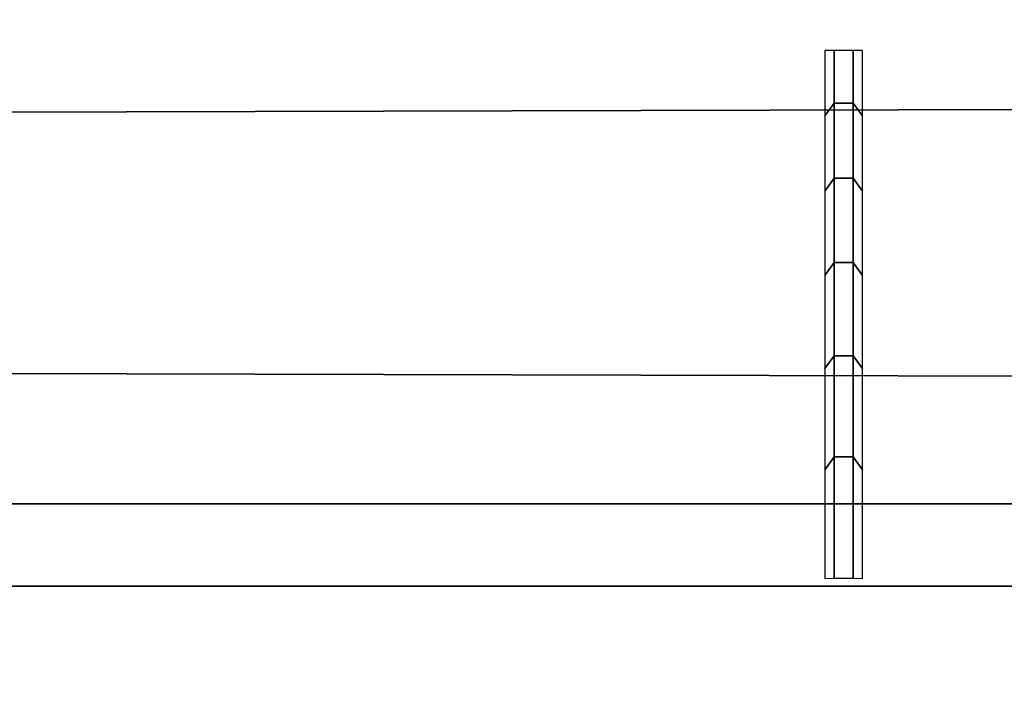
# Model space of a CAD drawing. Header units: inches. Extents: x 0 to 69, y -28.1 to 0.1.
# Tile 120 of 170: x 45.799 to 46.07, y -0.351 to -0.166. Entities that reach past the tile are written whole.
import ezdxf

# ---------------------------------------------------------------- set-up
doc = ezdxf.new("R2010")
doc.units = ezdxf.units.IN
doc.header["$LTSCALE"] = 0.03937
doc.header["$MEASUREMENT"] = 0
doc.layers.add('A-FURN-3-ST', color=151, linetype='Continuous')
doc.layers.add('A-FURN-3-STITCH', color=15, linetype='Continuous')

msp = doc.modelspace()

# ---------------------------------------------------------------- meshes
at = {"layer": 'A-FURN-3-ST'}
mesh = msp.add_polyface(dxfattribs=at)
corners = [(0.25, -1.1, 18), (68.75, -1.1, 18), (0.25, -0.81543, 17.96255), (68.75, -0.81543, 17.96255), (0.25, -0.55024, 17.85277), (68.75, -0.55024, 17.85277), (0.25, -0.32248, 17.67812), (68.75, -0.32248, 17.67812), (0.25, -0.14765, 17.45049), (68.75, -0.14765, 17.45049), (0.25, -0.03766, 17.18538), (68.75, -0.03766, 17.18538), (0.25, 0, 16.90085), (68.75, 0.00877, 5.50038), (0.25, 0.00877, 5.50038), (0.25, -0.02918, 5.30892), (68.75, -0.02918, 5.30892), (0.25, -0.13754, 5.14658), (68.75, -0.13754, 5.14658), (0.25, -0.2998, 5.0381), (68.75, -0.2998, 5.0381), (0.25, -0.49123, 5), (0.25, -27.51, 5), (0.125, -0.49123, 5.03349), (0.125, -27.51, 5.03349), (0.03349, -0.49123, 5.125), (0.03349, -0.14469, 5.35669), (0.125, -0.02472, 5.50036), (0.125, -0.06013, 5.32172), (0.125, -0.16123, 5.17026), (0.125, -0.31262, 5.06904), (0.03349, -0.125, 16.90075), (0.125, -0.03349, 16.90082), (0.125, -0.07001, 17.17669), (0.03349, -0.84777, 17.84181), (0.125, -1.1, 17.96651), (0.125, -0.8241, 17.9302), (0.03349, -0.41084, 17.58969), (0.125, -0.34616, 17.65442), (0.125, -0.17665, 17.43373), (0.03349, -0.25588, 17.38793), (0.03349, -0.15838, 17.15295), (0.125, -0.56698, 17.82376), (0.125, -26.91, 17.96651), (0.25, -26.91, 18)]
mesh.append_faces([[corners[k] for k in face] for face in [(0, 1, 2), (2, 3, 4), (4, 5, 6), (6, 7, 8), (8, 9, 10), (10, 11, 12), (12, 13, 14), (14, 13, 15), (15, 16, 17), (17, 18, 19), (19, 20, 21), (21, 22, 23), (23, 24, 25), (26, 27, 28), (28, 27, 14), (28, 14, 15), (28, 15, 29), (29, 15, 17), (29, 17, 30), (30, 17, 19), (30, 19, 23), (23, 19, 21), (23, 25, 30), (27, 31, 32), (27, 32, 14), (14, 32, 12), (31, 33, 32), (32, 33, 10), (32, 10, 12), (34, 35, 36), (37, 38, 39, 40), (40, 39, 33, 41), (35, 0, 36), (36, 0, 2), (36, 2, 42), (42, 2, 4), (42, 4, 38), (38, 4, 6), (38, 6, 39), (39, 6, 8), (39, 8, 33), (33, 8, 10), (35, 43, 0), (44, 1, 0)]])
mesh = msp.add_polyface(dxfattribs=at)
corners = [(68.875, -0.49123, 5.03349), (68.875, -27.51, 5.03349), (68.75, -0.49123, 5), (68.75, 0.00877, 5.50038), (68.875, -0.02472, 5.50036), (68.75, -0.02918, 5.30892), (68.875, -0.06013, 5.32172), (68.75, -0.13754, 5.14658), (68.875, -0.16123, 5.17026), (68.75, -0.2998, 5.0381), (68.875, -0.31262, 5.06904), (68.96651, -0.34766, 5.15357), (68.96651, -0.11623, 5.50029), (68.96651, -0.14469, 5.35669), (68.96651, -0.22596, 5.23494), (68.75, 0, 16.90085), (68.875, -0.03349, 16.90082), (68.75, -1.1, 18), (68.875, -1.1, 17.96651), (68.75, -0.81543, 17.96255), (68.875, -0.8241, 17.9302), (68.75, -0.55024, 17.85277), (68.875, -0.56698, 17.82376), (68.75, -0.32248, 17.67812), (68.875, -0.34616, 17.65442), (68.75, -0.14765, 17.45049), (68.875, -0.17665, 17.43373), (68.75, -0.03766, 17.18538), (68.875, -0.07001, 17.17669), (68.96651, -0.15838, 17.15295), (68.96651, -1.1, 17.875), (68.75, -26.91, 18), (68.875, -26.91, 17.96651), (0.25, -0.81543, 17.96255), (0.25, -0.55024, 17.85277), (0.25, -0.32248, 17.67812), (0.25, -0.14765, 17.45049), (0.25, -0.03766, 17.18538), (0.25, 0, 16.90085), (0.25, -0.02918, 5.30892), (0.25, -0.13754, 5.14658), (0.25, -0.2998, 5.0381), (0.25, -0.49123, 5), (68.75, -27.51, 5)]
mesh.append_faces([[corners[k] for k in face] for face in [(0, 1, 2), (3, 4, 5), (5, 4, 6), (5, 6, 7), (7, 6, 8), (7, 8, 9), (9, 8, 10), (9, 10, 2), (2, 10, 0), (0, 10, 11), (12, 6, 4), (8, 6, 13, 14), (3, 15, 4), (4, 15, 16), (4, 16, 12), (17, 18, 19), (19, 18, 20), (19, 20, 21), (21, 20, 22), (21, 22, 23), (23, 22, 24), (23, 24, 25), (25, 24, 26), (25, 26, 27), (27, 26, 28), (27, 28, 15), (15, 28, 16), (16, 28, 29), (18, 30, 20), (17, 31, 18), (18, 32, 30), (33, 17, 19), (34, 19, 21), (35, 21, 23), (36, 23, 25), (37, 25, 27), (38, 27, 15), (15, 3, 38), (39, 3, 5), (40, 5, 7), (41, 7, 9), (42, 9, 2), (2, 43, 42)]])
at = {"layer": 'A-FURN-3-STITCH'}
mesh = msp.add_polymesh((7, 4), dxfattribs=at)
for k, corner in enumerate([(46.0308, -0.17495, 17.49455), (46.02819, -0.17498, 17.49454), (46.02299, -0.17498, 17.49454), (46.02038, -0.17495, 17.49455), (46.0308, -0.19298, 17.52925), (46.02819, -0.18946, 17.53207), (46.02299, -0.18946, 17.53207), (46.02038, -0.19298, 17.52925), (46.0308, -0.21367, 17.56243), (46.02819, -0.21015, 17.56525), (46.02299, -0.21015, 17.56525), (46.02038, -0.21367, 17.56243), (46.0308, -0.2369, 17.59388), (46.02819, -0.23338, 17.5967), (46.02299, -0.23338, 17.5967), (46.02038, -0.2369, 17.59388), (46.0308, -0.26252, 17.62342), (46.02819, -0.259, 17.62624), (46.02299, -0.259, 17.62624), (46.02038, -0.26252, 17.62342), (46.0308, -0.29038, 17.65086), (46.02819, -0.28686, 17.65367), (46.02299, -0.28686, 17.65367), (46.02038, -0.29038, 17.65086), (46.0308, -0.32031, 17.67602), (46.02819, -0.32027, 17.67605), (46.02299, -0.32027, 17.67605), (46.02038, -0.32031, 17.67602)]):
    mesh.set_mesh_vertex(divmod(k, 4), corner)

doc.saveas('drawing.dxf')
